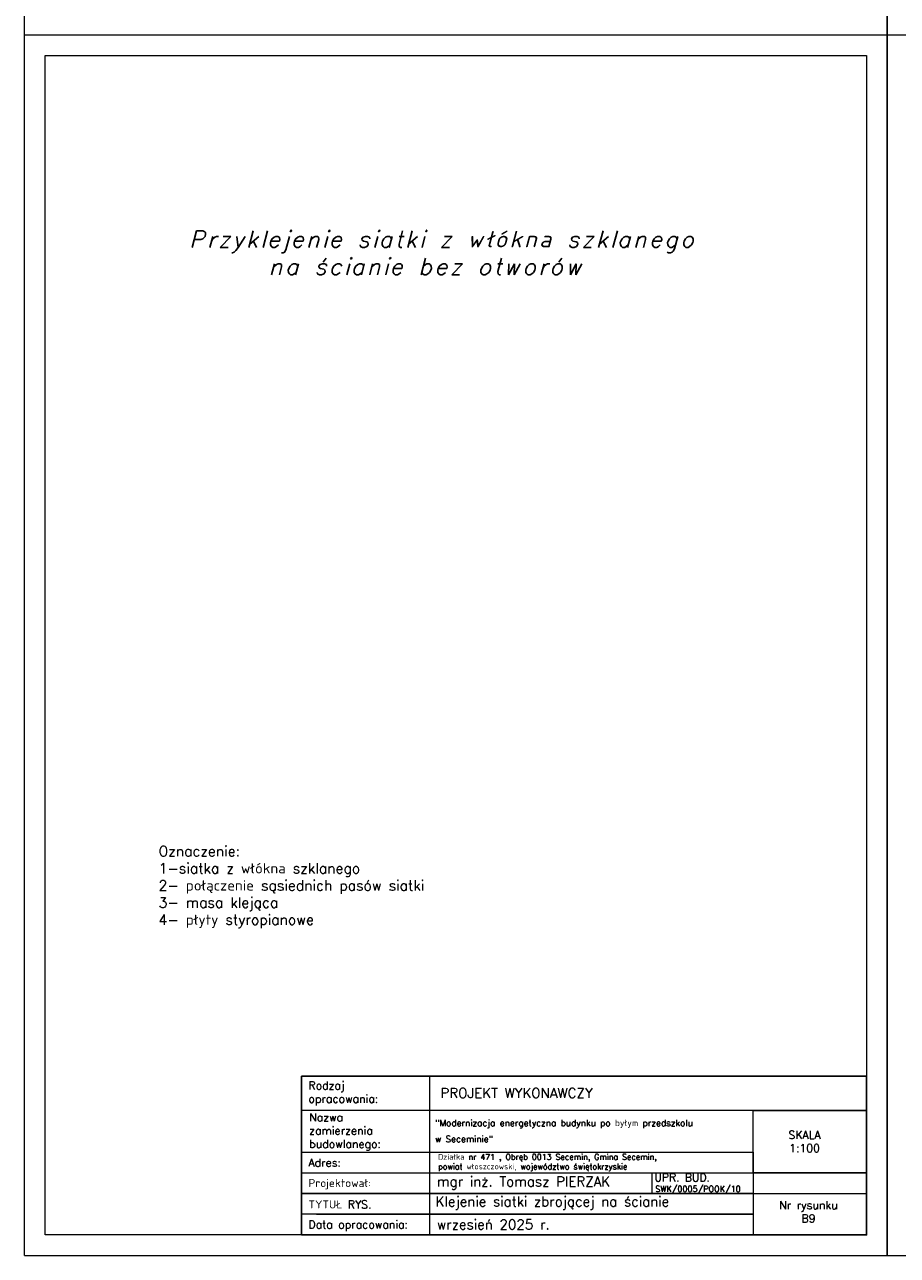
# Model space of a CAD drawing. Header units: millimetres. Extents: x 0 to 152651, y 46550 to 81081.
# Tile 74 of 109: x 144251 to 146376, y 69201 to 72196. Entities that reach past the tile are written whole.
import ezdxf

# ---------------------------------------------------------------- set-up
doc = ezdxf.new("R2010")
doc.units = ezdxf.units.MM
doc.layers.add('cienka', color=3, linetype='Continuous', lineweight=18)
doc.layers.add('opisy', color=4, linetype='Continuous', lineweight=18)
doc.styles.add('KASIA', font='romans.shx', dxfattribs={"height": 20})
doc.styles.get("Standard").update_dxf_attribs({"font": 'GOTHIC.TTF'})
doc.styles.add('tekst', font='segoeui.ttf', dxfattribs={"height": 20})

msp = doc.modelspace()

# ---------------------------------------------------------------- linework, layer by layer
at = {"layer": 'cienka'}
for p, q in [((144251.116, 72171.419), (144251.116, 75141.419)), ((146351.116, 75141.419), (146351.116, 72171.419)), ((146351.116, 72171.419), (146351.116, 75141.419)), ((146351.116, 72171.419), (146351.116, 75141.419)), ((144251.116, 72171.419), (146351.116, 72171.419)), ((144251.116, 72171.419), (146351.116, 72171.419)), ((144251.116, 69201.419), (144251.116, 72171.419)), ((146351.116, 72171.419), (146351.116, 69201.419)), ((146351.116, 69201.419), (146351.116, 72171.419)), ((146351.116, 72171.419), (148451.116, 72171.419)), ((146351.116, 72171.419), (148451.116, 72171.419)), ((146351.116, 69201.419), (146351.116, 72171.419)), ((144301.116, 72121.419), (146301.116, 72121.419)), ((144301.116, 69251.419), (144301.116, 72121.419)), ((146301.116, 72121.419), (146301.116, 69251.419)), ((145778.095, 69403.166), (145778.095, 69352.817)), ((145989.116, 69352.185), (146301.116, 69352.185)), ((146301.116, 69251.419), (144301.116, 69251.419)), ((144251.116, 69201.419), (146351.116, 69201.419)), ((146351.116, 69201.419), (148451.116, 69201.419))]:
    msp.add_line(p, q, dxfattribs=at)
at = {"layer": 'opisy', "linetype": 'Continuous', "lineweight": 0, "flags": 128}
for points in [[(144925.407, 69251.419), (144925.407, 69637.717), (145236.696, 69637.683), (145236.696, 69251.385)], [(146025.116, 69553.717), (146301.116, 69553.717), (146301.116, 69402.534), (146025.116, 69402.534)]]:
    msp.add_lwpolyline(points, close=True, dxfattribs=at)
for points in [[(144925.407, 69637.7), (146301.116, 69637.7), (146301.116, 69553.717), (144925.407, 69553.717)], [(145965.116, 69637.7), (146301.116, 69637.7)], [(144925.407, 69452.934), (146025.116, 69452.934), (146025.116, 69301.785), (144925.407, 69301.785)], [(144925.407, 69402.534), (146025.116, 69402.534), (146025.116, 69352.185), (144925.407, 69352.185)], [(145965.116, 69402.534), (146301.116, 69402.534)], [(144925.407, 69352.185), (146025.116, 69352.185), (146025.116, 69301.802), (144925.407, 69301.802)], [(144961.407, 69301.802), (146025.116, 69301.802), (146025.116, 69251.419), (144961.407, 69251.419)]]:
    msp.add_lwpolyline(points, dxfattribs=at)
at = {"layer": 'opisy', "lineweight": 25}
msp.add_lwpolyline([(144925.407, 69637.7), (146301.116, 69637.7), (146301.116, 69251.419), (144925.407, 69251.419)], close=True, dxfattribs=at)

# ---------------------------------------------------------------- texts
at = {"layer": 'cienka', "color": 7, "linetype": 'Continuous', "insert": (144543.028, 71694.399), "char_height": 40, "width": 1634.00432, "attachment_point": 1, "style": 'tekst'}
msp.add_mtext('\\A1;\\pxi2.73409;{\\Fromans|c238;\\Q15;\\T1.2;Przyklejenie siatki z włókna szklanego \\P\\pi7.5689;na ścianie bez otworów}', dxfattribs=at)
at = {"layer": 'cienka', "insert": (144577.34, 70197.585), "char_height": 25, "width": 871.49398, "attachment_point": 1}
msp.add_mtext('\\pxt64;{\\Fromans|c0;Oznaczenie:\\P1-siatka z włókna szklanego\\P2- połączenie sąsiednich pasów siatki\\P3- masa klejąca\\P4- płyty styropianowe}', dxfattribs=at)
at = {"layer": 'opisy', "linetype": 'Continuous', "lineweight": 0, "attachment_point": 4, "style": 'KASIA'}
for s, insert, char_height, width in [('\\A1;{\\H0.80952x;Rodzaj opracowania:}', (144942.233, 69595.43), 24, 141.54434), ('\\A1;\\pxql;PROJEKT WYKONAWCZY', (145263.584, 69596.511), 24, 946.31605), ('\\A1;\\pxql;{\\H0.80952x;Nazwa \\Pzamierzenia\\Pbudowlanego:}', (144944.05, 69501.733), 24, 141.54434), ('\\A1;\\pxsm1.5,qj;"Modernizacja energetyczna budynku po byłym przedszkolu\\P\\pq*;w Seceminie"', (145250.693, 69504.233), 15.6, 766.2055), ('\\A1;\\pxqc;{\\H0.80952x;SKALA\\P1:100}', (145776.12, 69478.516), 24, 747.85817), ('\\A1;\\pxql;{\\H0.80952x;Adres:}', (144942.233, 69427.037), 24, 141.54434), ('\\A1;Działka nr 471 , Obręb 0013 Secemin, Gmina Secemin,\\Ppowiat włoszczowski, województwo świętokrzyskie', (145257.803, 69427.097), 14, 756.99257), ('\\A1;mgr inż. Tomasz PIERZAK', (145255.074, 69377.251), 24, 747.85817), ('\\A1;UPR. BUD.', (145784.605, 69391.001), 19.2, 598.28653), ('\\A1;\\pxql;{\\H0.80952x;Projektował:}', (144942.233, 69374.559), 24, 747.85817), ('\\A1;SWK/0005/POOK/10', (145786.611, 69360.709), 14.4, 448.7149), ('\\A1;\\pxql;{\\H0.80952x;TYTUŁ RYS.}', (144942.233, 69325.355), 24, 747.85817), ('\\A1;Klejenie siatki zbrojącej na ścianie', (145251.798, 69328.585), 24, 747.85817), ('\\A1;\\pxqc;{\\H0.80952x;Nr rysunku\\PB9}', (145785.747, 69307.499), 24, 747.85817), ('\\A1;\\pxql;{\\H0.80952x;Data opracowania:}', (144942.233, 69273.317), 24, 747.85817), ('\\A1;wrzesień 2025 r.', (145255.074, 69276.641), 24, 747.85817)]:
    msp.add_mtext(s, dxfattribs=dict(at, insert=insert, char_height=char_height, width=width))

doc.saveas('drawing.dxf')
